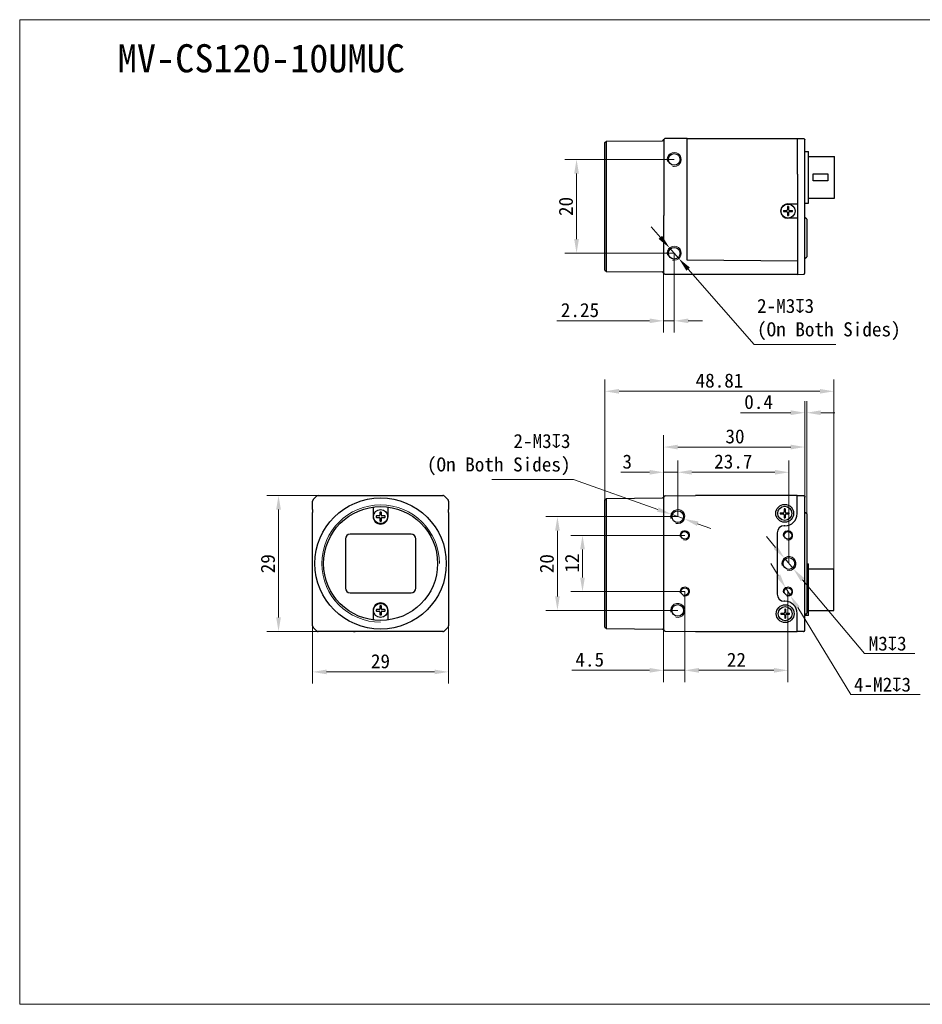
# Model space of a CAD drawing. Header units: millimetres. Extents: x 792 to 1089, y 318 to 528.
# Tile 1 of 2: x 792 to 985, y 318 to 528. Entities that reach past the tile are written whole.
import ezdxf

# ---------------------------------------------------------------- set-up
doc = ezdxf.new("R2010")
doc.units = ezdxf.units.MM
doc.header["$LTSCALE"] = 16.335
doc.header["$PDMODE"] = 3
doc.header["$PDSIZE"] = 8
doc.layers.get('0').update_dxf_attribs({"linetype": 'CONTINUOUS'})
doc.layers.get('Defpoints').update_dxf_attribs({"linetype": 'CONTINUOUS'})
for name, color, linetype in [('00_COMPONENTS', 7, 'CONTINUOUS'), ('51__DRAFT_DIMS', 7, 'CONTINUOUS'), ('ASM_DXF_DIMENSION', 7, 'CONTINUOUS'), ('ASM_DXF_FORMAT', 7, 'CONTINUOUS'), ('D-01-35-26-0DXF_CONTINUOUS_LINE', 7, 'CONTINUOUS'), ('D-01-36-26-0DXF_CONTINUOUS_LINE', 7, 'CONTINUOUS')]:
    doc.layers.add(name, color=color, linetype=linetype)
doc.layers.add('AM_5', color=3, linetype='CONTINUOUS', lineweight=25)
doc.styles.get("Standard").update_dxf_attribs({"font": 'simfang.ttf'})
doc.dimstyles.new('DIMSTYLE_1', dxfattribs={"dimtxt": 3, "dimasz": 3, "dimexe": 2.5, "dimexo": 0, "dimgap": 0.75, "dimtad": 1, "dimdsep": 46, "dimtxsty": 'STANDARD', "dimblk": '_FILLED', "dimcen": 0.09, "dimclrd": 8, "dimclre": 8, "dimclrt": 7, "dimadec": 0, "dimazin": 0, "dimtp": 0.001, "dimtm": 0.001, "dimtfac": 1, "dimtofl": 0, "dimtmove": 0, "dimatfit": 3, "dimldrblk": '_FILLED', "dimfxl": 1, "dimtolj": 1, "dimlwd": 9, "dimlwe": 9, "dimarcsym": 0})
doc.dimstyles.new('DIMSTYLE_1$0', dxfattribs={"dimtxt": 3, "dimasz": 3, "dimexe": 2.5, "dimexo": 0, "dimgap": 0.75, "dimtad": 1, "dimdsep": 46, "dimtxsty": 'STANDARD', "dimblk": '_FILLED', "dimcen": 0.09, "dimclrd": 8, "dimclre": 8, "dimclrt": 7, "dimadec": 0, "dimazin": 0, "dimtp": 0.001, "dimtm": 0.001, "dimtfac": 1, "dimtofl": 0, "dimtmove": 0, "dimatfit": 3, "dimldrblk": '_FILLED', "dimfxl": 1, "dimtolj": 1, "dimlwd": 9, "dimlwe": 9, "dimarcsym": 0})
doc.dimstyles.new('DIMSTYLE_2', dxfattribs={"dimtxt": 3, "dimasz": 3, "dimexe": 2.5, "dimexo": 0, "dimtad": 1, "dimdec": 3, "dimdsep": 46, "dimtxsty": 'STANDARD', "dimblk": '_FILLED', "dimcen": 0.09, "dimclrd": 8, "dimclre": 8, "dimclrt": 7, "dimadec": 0, "dimazin": 0, "dimtp": 0.001, "dimtm": 0.001, "dimtfac": 1, "dimtdec": 3, "dimtmove": 0, "dimatfit": 2, "dimldrblk": '_FILLED', "dimfxl": 1, "dimtolj": 1, "dimlwd": 9, "dimlwe": 9, "dimarcsym": 0})

# ---------------------------------------------------------------- blocks, each defined once
blk = doc.blocks.new('_FILLED')
at = {"color": 0, "linetype": 'ByBlock'}
blk.add_solid([(0, 0), (-1, 0.167), (-1, -0.167)], dxfattribs=at)
blk = doc.blocks.new('*D146')
at = {"layer": 'D-01-35-26-0DXF_CONTINUOUS_LINE', "color": 8, "linetype": 'Continuous', "lineweight": 9}
for p, q in [((929.47, 425.97), (929.47, 439.15)), ((959.57, 425.99), (959.57, 439.15)), ((932.47, 436.65), (956.57, 436.65))]:
    blk.add_line(p, q, dxfattribs=at)
at = {"layer": 'Defpoints', "color": 0, "linetype": 'Continuous'}
for p in [(959.57, 436.65), (929.47, 425.97), (959.57, 425.99)]:
    blk.add_point(p, dxfattribs=at)
at = {"layer": 'D-01-35-26-0DXF_CONTINUOUS_LINE', "color": 8, "linetype": 'Continuous', "lineweight": 9, "xscale": 3, "yscale": 3, "zscale": 3, "rotation": 180}
blk.add_blockref('_FILLED', (929.47, 436.65), dxfattribs=at)
at = {"layer": 'D-01-35-26-0DXF_CONTINUOUS_LINE', "color": 8, "linetype": 'Continuous', "lineweight": 9, "xscale": 3, "yscale": 3, "zscale": 3}
blk.add_blockref('_FILLED', (959.57, 436.65), dxfattribs=at)
at = {"layer": 'D-01-35-26-0DXF_CONTINUOUS_LINE', "color": 7, "linetype": 'Continuous', "lineweight": 30, "insert": (944.68, 440.43), "char_height": 3, "attachment_point": 2}
blk.add_mtext('\\A1;30', dxfattribs=at)
blk = doc.blocks.new('*D147')
at = {"layer": '51__DRAFT_DIMS', "color": 8, "lineweight": 9}
for p, q in [((931.72, 497.99), (908.4, 497.99)), ((910.9, 494.99), (910.9, 480.99)), ((931.72, 477.99), (908.4, 477.99))]:
    blk.add_line(p, q, dxfattribs=at)
at = {"layer": 'Defpoints', "color": 0}
for p in [(931.72, 497.99), (910.9, 477.99), (931.72, 477.99)]:
    blk.add_point(p, dxfattribs=at)
at = {"layer": '51__DRAFT_DIMS', "color": 8, "linetype": 'ByBlock', "lineweight": 9, "xscale": 3, "yscale": 3, "zscale": 3}
for p, rotation in [((910.9, 497.99), 90), ((910.9, 477.99), 270)]:
    blk.add_blockref('_FILLED', p, dxfattribs=dict(at, rotation=rotation))
at = {"layer": '51__DRAFT_DIMS', "color": 7, "insert": (907.12, 487.96), "char_height": 3, "attachment_point": 2, "rotation": 90}
blk.add_mtext('\\A1;20', dxfattribs=at)
blk = doc.blocks.new('*D149')
at = {"color": 8, "linetype": 'Continuous', "lineweight": 9}
for p, q in [((931.72, 477.99), (931.72, 461.07)), ((929.47, 475.86), (929.47, 461.07)), ((926.47, 463.57), (906.68, 463.57)), ((929.47, 463.57), (931.72, 463.57)), ((934.72, 463.57), (937.72, 463.57))]:
    blk.add_line(p, q, dxfattribs=at)
at = {"layer": 'Defpoints', "color": 0}
for p in [(931.72, 477.99), (929.47, 475.86), (931.72, 463.57)]:
    blk.add_point(p, dxfattribs=at)
at = {"color": 8, "linetype": 'ByBlock', "lineweight": 9, "xscale": 3, "yscale": 3, "zscale": 3}
blk.add_blockref('_FILLED', (929.47, 463.57), dxfattribs=at)
at = {"color": 8, "linetype": 'ByBlock', "lineweight": 9, "xscale": 3, "yscale": 3, "zscale": 3, "rotation": 180}
blk.add_blockref('_FILLED', (931.72, 463.57), dxfattribs=at)
at = {"color": 7, "lineweight": 30, "insert": (915.71, 467.37), "char_height": 3, "attachment_point": 3}
blk.add_mtext('\\A1;2.25', dxfattribs=at)
blk = doc.blocks.new('*D150')
at = {"layer": 'D-01-35-26-0DXF_CONTINUOUS_LINE', "color": 8, "linetype": 'Continuous', "lineweight": 9}
for p, q in [((883.63, 399.41), (883.63, 386.19)), ((854.63, 398.52), (854.63, 386.19)), ((857.63, 388.69), (880.63, 388.69))]:
    blk.add_line(p, q, dxfattribs=at)
at = {"layer": 'Defpoints', "color": 0, "linetype": 'Continuous'}
for p in [(883.63, 399.41), (854.63, 398.52), (883.63, 388.69)]:
    blk.add_point(p, dxfattribs=at)
at = {"layer": 'D-01-35-26-0DXF_CONTINUOUS_LINE', "color": 8, "linetype": 'Continuous', "lineweight": 9, "xscale": 3, "yscale": 3, "zscale": 3, "rotation": 180}
blk.add_blockref('_FILLED', (854.63, 388.69), dxfattribs=at)
at = {"layer": 'D-01-35-26-0DXF_CONTINUOUS_LINE', "color": 8, "linetype": 'Continuous', "lineweight": 9, "xscale": 3, "yscale": 3, "zscale": 3}
blk.add_blockref('_FILLED', (883.63, 388.69), dxfattribs=at)
at = {"layer": 'D-01-35-26-0DXF_CONTINUOUS_LINE', "color": 7, "linetype": 'Continuous', "lineweight": 30, "insert": (869.1, 392.47), "char_height": 3, "attachment_point": 2}
blk.add_mtext('\\A1;29', dxfattribs=at)
blk = doc.blocks.new('*D151')
at = {"layer": 'D-01-35-26-0DXF_CONTINUOUS_LINE', "color": 8, "linetype": 'Continuous', "lineweight": 9}
for p, q in [((855.84, 426.31), (844.87, 426.31)), ((847.37, 400.31), (847.37, 423.31)), ((855.84, 397.31), (844.87, 397.31))]:
    blk.add_line(p, q, dxfattribs=at)
at = {"layer": 'Defpoints', "color": 0, "linetype": 'Continuous'}
for p in [(847.37, 426.31), (855.84, 426.31), (855.84, 397.31)]:
    blk.add_point(p, dxfattribs=at)
at = {"layer": 'D-01-35-26-0DXF_CONTINUOUS_LINE', "color": 8, "linetype": 'Continuous', "lineweight": 9, "xscale": 3, "yscale": 3, "zscale": 3}
for p, rotation in [((847.37, 426.31), 90), ((847.37, 397.31), 270)]:
    blk.add_blockref('_FILLED', p, dxfattribs=dict(at, rotation=rotation))
at = {"layer": 'D-01-35-26-0DXF_CONTINUOUS_LINE', "color": 7, "linetype": 'Continuous', "lineweight": 30, "insert": (843.59, 411.77), "char_height": 3, "attachment_point": 2, "rotation": 90}
blk.add_mtext('\\A1;29', dxfattribs=at)
blk = doc.blocks.new('*D152')
at = {"color": 8, "linetype": 'Continuous', "lineweight": 9}
for p, q in [((929.47, 425.96), (929.47, 433.77)), ((932.47, 421.81), (932.47, 433.77)), ((926.47, 431.27), (920.31, 431.27)), ((929.47, 431.27), (932.47, 431.27)), ((935.47, 431.27), (938.47, 431.27))]:
    blk.add_line(p, q, dxfattribs=at)
at = {"layer": 'Defpoints', "color": 0}
for p in [(932.47, 431.27), (929.47, 425.96), (932.47, 421.81)]:
    blk.add_point(p, dxfattribs=at)
at = {"color": 8, "linetype": 'ByBlock', "lineweight": 9, "xscale": 3, "yscale": 3, "zscale": 3}
blk.add_blockref('_FILLED', (929.47, 431.27), dxfattribs=at)
at = {"color": 8, "linetype": 'ByBlock', "lineweight": 9, "xscale": 3, "yscale": 3, "zscale": 3, "rotation": 180}
blk.add_blockref('_FILLED', (932.47, 431.27), dxfattribs=at)
at = {"color": 7, "lineweight": 30, "insert": (922.72, 435.05), "char_height": 3, "attachment_point": 3}
blk.add_mtext('\\A1;3', dxfattribs=at)
blk = doc.blocks.new('*D153')
at = {"color": 8, "linetype": 'Continuous', "lineweight": 9}
for p, q in [((933.97, 405.81), (933.97, 386.53)), ((929.47, 399.41), (929.47, 386.53)), ((926.47, 389.03), (909.87, 389.03)), ((933.97, 389.03), (929.47, 389.03)), ((936.97, 389.03), (939.97, 389.03))]:
    blk.add_line(p, q, dxfattribs=at)
at = {"layer": 'Defpoints', "color": 0, "linetype": 'Continuous'}
for p in [(933.97, 405.81), (929.47, 399.41), (933.97, 389.03)]:
    blk.add_point(p, dxfattribs=at)
at = {"color": 8, "linetype": 'Continuous', "lineweight": 9, "xscale": 3, "yscale": 3, "zscale": 3}
blk.add_blockref('_FILLED', (929.47, 389.03), dxfattribs=at)
at = {"color": 8, "linetype": 'Continuous', "lineweight": 9, "xscale": 3, "yscale": 3, "zscale": 3, "rotation": 180}
blk.add_blockref('_FILLED', (933.97, 389.03), dxfattribs=at)
at = {"color": 7, "linetype": 'Continuous', "lineweight": 30, "insert": (916.77, 392.83), "char_height": 3, "attachment_point": 3}
blk.add_mtext('\\A1;4.5', dxfattribs=at)
blk = doc.blocks.new('*D154')
at = {"layer": '51__DRAFT_DIMS', "color": 8, "lineweight": 9}
for p, q in [((932.47, 421.81), (904.33, 421.81)), ((906.83, 418.81), (906.83, 404.81)), ((932.47, 401.81), (904.33, 401.81))]:
    blk.add_line(p, q, dxfattribs=at)
at = {"layer": 'Defpoints', "color": 0}
for p in [(932.47, 421.81), (906.83, 401.81), (932.47, 401.81)]:
    blk.add_point(p, dxfattribs=at)
at = {"layer": '51__DRAFT_DIMS', "color": 8, "lineweight": 9, "xscale": 3, "yscale": 3, "zscale": 3}
for p, rotation in [((906.83, 421.81), 90), ((906.83, 401.81), 270)]:
    blk.add_blockref('_FILLED', p, dxfattribs=dict(at, rotation=rotation))
at = {"layer": '51__DRAFT_DIMS', "color": 7, "insert": (903.05, 411.78), "char_height": 3, "attachment_point": 2, "rotation": 90}
blk.add_mtext('\\A1;20', dxfattribs=at)
blk = doc.blocks.new('*D155')
at = {"layer": '51__DRAFT_DIMS', "color": 8, "lineweight": 9}
for p, q in [((933.97, 417.81), (909.67, 417.81)), ((912.17, 408.81), (912.17, 414.81)), ((933.97, 405.81), (909.67, 405.81))]:
    blk.add_line(p, q, dxfattribs=at)
at = {"layer": 'Defpoints', "color": 0}
for p in [(912.17, 417.81), (933.97, 417.81), (933.97, 405.81)]:
    blk.add_point(p, dxfattribs=at)
at = {"layer": '51__DRAFT_DIMS', "color": 8, "lineweight": 9, "xscale": 3, "yscale": 3, "zscale": 3}
for p, rotation in [((912.17, 417.81), 90), ((912.17, 405.81), 270)]:
    blk.add_blockref('_FILLED', p, dxfattribs=dict(at, rotation=rotation))
at = {"layer": '51__DRAFT_DIMS', "color": 7, "insert": (908.42, 411.89), "char_height": 3, "attachment_point": 2, "rotation": 90}
blk.add_mtext('\\A1;12', dxfattribs=at)
blk = doc.blocks.new('*D157')
at = {"layer": 'ASM_DXF_DIMENSION', "color": 8, "linetype": 'Continuous', "lineweight": 9}
for p, q in [((953.28, 415.26), (951.36, 417.56)), ((955.21, 412.96), (957.14, 410.66)), ((959.07, 408.36), (972.28, 392.59)), ((983.01, 392.59), (972.28, 392.59))]:
    blk.add_line(p, q, dxfattribs=at)
at = {"layer": 'Defpoints', "color": 0}
for p in [(955.21, 412.96), (957.14, 410.66)]:
    blk.add_point(p, dxfattribs=at)
at = {"layer": 'ASM_DXF_DIMENSION', "color": 8, "linetype": 'ByBlock', "lineweight": 9, "xscale": 3, "yscale": 3, "zscale": 3}
for p, rotation in [((955.21, 412.96), 309.9666336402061), ((957.14, 410.66), 129.9666336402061)]:
    blk.add_blockref('_FILLED', p, dxfattribs=dict(at, rotation=rotation))
at = {"layer": 'ASM_DXF_DIMENSION', "color": 7, "lineweight": 15, "insert": (973.17, 396.25), "char_height": 3, "attachment_point": 1}
blk.add_mtext('\\A1;M{\\A1;3\\Fgdt|c134;x\\fFangSong|b0|i0|c134|p49;3}', dxfattribs=at)
blk = doc.blocks.new('*D158')
at = {"layer": 'ASM_DXF_DIMENSION', "color": 8, "linetype": 'Continuous', "lineweight": 9}
for p, q in [((953.89, 409.22), (952.33, 411.78)), ((955.45, 406.66), (956.5, 404.96)), ((958.06, 402.4), (969.39, 383.84)), ((984.14, 383.84), (969.39, 383.84))]:
    blk.add_line(p, q, dxfattribs=at)
at = {"layer": 'Defpoints', "color": 0}
for p in [(955.45, 406.66), (956.5, 404.96)]:
    blk.add_point(p, dxfattribs=at)
at = {"layer": 'ASM_DXF_DIMENSION', "color": 8, "linetype": 'ByBlock', "lineweight": 9, "xscale": 3, "yscale": 3, "zscale": 3}
for p, rotation in [((955.45, 406.66), 301.4143213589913), ((956.5, 404.96), 121.4143213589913)]:
    blk.add_blockref('_FILLED', p, dxfattribs=dict(at, rotation=rotation))
at = {"layer": 'ASM_DXF_DIMENSION', "color": 7, "lineweight": 15, "insert": (970.03, 387.5), "char_height": 3, "attachment_point": 1}
blk.add_mtext('\\A1;4-M{\\A1;2\\Fgdt|c134;x\\fFangSong|b0|i0|c134|p49;3}', dxfattribs=at)
blk = doc.blocks.new('*D159')
at = {"layer": 'AM_5', "color": 8, "linetype": 'ByBlock', "lineweight": 9}
for p, q in [((932.47, 421.81), (932.47, 433.77)), ((956.17, 411.81), (956.17, 433.77)), ((935.47, 431.27), (953.17, 431.27))]:
    blk.add_line(p, q, dxfattribs=at)
at = {"layer": 'Defpoints', "color": 0}
for p in [(956.17, 431.27), (932.47, 421.81), (956.17, 411.81)]:
    blk.add_point(p, dxfattribs=at)
at = {"layer": 'AM_5', "color": 8, "lineweight": 9, "xscale": 3, "yscale": 3, "zscale": 3, "rotation": 180}
blk.add_blockref('_FILLED', (932.47, 431.27), dxfattribs=at)
at = {"layer": 'AM_5', "color": 8, "lineweight": 9, "xscale": 3, "yscale": 3, "zscale": 3}
blk.add_blockref('_FILLED', (956.17, 431.27), dxfattribs=at)
at = {"layer": 'AM_5', "color": 7, "insert": (944.32, 433.55), "char_height": 3, "attachment_point": 5}
blk.add_mtext('\\A1;23.7', dxfattribs=at)
blk = doc.blocks.new('*D160')
at = {"layer": 'AM_5', "color": 8, "linetype": 'ByBlock', "lineweight": 9}
for p, q in [((933.97, 405.81), (933.97, 386.53)), ((955.97, 405.81), (955.97, 386.53)), ((936.97, 389.03), (952.97, 389.03))]:
    blk.add_line(p, q, dxfattribs=at)
at = {"layer": 'Defpoints', "color": 0}
for p in [(933.97, 405.81), (955.97, 405.81), (955.97, 389.03)]:
    blk.add_point(p, dxfattribs=at)
at = {"layer": 'AM_5', "color": 8, "lineweight": 9, "xscale": 3, "yscale": 3, "zscale": 3, "rotation": 180}
blk.add_blockref('_FILLED', (933.97, 389.03), dxfattribs=at)
at = {"layer": 'AM_5', "color": 8, "lineweight": 9, "xscale": 3, "yscale": 3, "zscale": 3}
blk.add_blockref('_FILLED', (955.97, 389.03), dxfattribs=at)
at = {"layer": 'AM_5', "color": 7, "insert": (944.97, 391.28), "char_height": 3, "attachment_point": 5}
blk.add_mtext('\\A1;22', dxfattribs=at)
blk = doc.blocks.new('*D164')
at = {"color": 8, "lineweight": 9}
for p, q in [((959.57, 425.99), (959.57, 446.47)), ((959.97, 422.38), (959.97, 446.47)), ((956.57, 443.97), (945.85, 443.97)), ((962.97, 443.97), (965.97, 443.97))]:
    blk.add_line(p, q, dxfattribs=at)
at = {"layer": 'Defpoints', "color": 0}
for p in [(959.97, 443.97), (959.57, 425.99), (959.97, 422.38)]:
    blk.add_point(p, dxfattribs=at)
at = {"color": 8, "linetype": 'ByBlock', "lineweight": 9, "xscale": 3, "yscale": 3, "zscale": 3}
blk.add_blockref('_FILLED', (959.57, 443.97), dxfattribs=at)
at = {"color": 8, "linetype": 'ByBlock', "lineweight": 9, "xscale": 3, "yscale": 3, "zscale": 3, "rotation": 180}
blk.add_blockref('_FILLED', (959.97, 443.97), dxfattribs=at)
at = {"color": 7, "insert": (949.71, 446.25), "char_height": 3, "attachment_point": 5}
blk.add_mtext('\\A1;0.4', dxfattribs=at)
blk = doc.blocks.new('*D170')
at = {"color": 8, "lineweight": 9}
for p, q in [((916.96, 421.27), (916.96, 451.04)), ((965.77, 407.41), (965.77, 451.04)), ((919.96, 448.54), (962.77, 448.54))]:
    blk.add_line(p, q, dxfattribs=at)
at = {"layer": 'Defpoints', "color": 0}
for p in [(965.77, 448.54), (916.96, 421.27), (965.77, 407.41)]:
    blk.add_point(p, dxfattribs=at)
at = {"color": 8, "linetype": 'ByBlock', "lineweight": 9, "xscale": 3, "yscale": 3, "zscale": 3, "rotation": 180}
blk.add_blockref('_FILLED', (916.96, 448.54), dxfattribs=at)
at = {"color": 8, "linetype": 'ByBlock', "lineweight": 9, "xscale": 3, "yscale": 3, "zscale": 3}
blk.add_blockref('_FILLED', (965.77, 448.54), dxfattribs=at)
at = {"color": 7, "insert": (941.37, 450.81), "char_height": 3, "attachment_point": 5}
blk.add_mtext('\\A1;48.81', dxfattribs=at)

msp = doc.modelspace()

# ---------------------------------------------------------------- linework, layer by layer
at = {"layer": '00_COMPONENTS', "color": 7}
for p, q in [((929.4826, 502.2138), (929.4828, 502.2144)), ((955.8746, 487.9374), (955.8746, 487.2861)), ((956.0746, 487.9374), (956.0746, 487.2861)), ((955.0234, 487.0861), (955.6746, 487.0861)), ((955.0234, 486.8861), (955.6746, 486.8861)), ((955.8746, 486.6861), (955.8746, 486.0349)), ((956.0746, 486.6861), (956.0746, 486.0349)), ((956.2746, 487.0861), (956.9259, 487.0861)), ((956.2746, 486.8861), (956.9259, 486.8861)), ((957.9746, 476.8161), (957.9739, 476.7254)), ((929.4742, 473.7851), (929.4742, 473.7792)), ((929.4747, 473.795), (929.4746, 473.8008)), ((868.9536, 422.656), (868.9536, 422.0898)), ((869.3136, 422.0898), (869.3136, 422.656)), ((954.3234, 422.6098), (954.9746, 422.6098)), ((954.3234, 422.4098), (954.9746, 422.4098)), ((955.1746, 423.4611), (955.1746, 422.8098)), ((955.1746, 422.2098), (955.1746, 421.5585)), ((955.3746, 423.4611), (955.3746, 422.8098)), ((955.3746, 422.2098), (955.3746, 421.5585)), ((955.5746, 422.6098), (956.2259, 422.6098)), ((955.5746, 422.4098), (956.2259, 422.4098)), ((854.6577, 420.3598), (854.6576, 420.3598)), ((868.8536, 421.9898), (868.2873, 421.9898)), ((868.2873, 421.6298), (868.8536, 421.6298)), ((868.9536, 421.5298), (868.9536, 420.9636)), ((869.3136, 420.9636), (869.3136, 421.5298)), ((869.9798, 421.9898), (869.4136, 421.9898)), ((869.4136, 421.6298), (869.9798, 421.6298)), ((883.6094, 403.2598), (883.6096, 403.2598)), ((868.8536, 401.9898), (868.2873, 401.9898)), ((868.2873, 401.6298), (868.8536, 401.6298)), ((868.9536, 402.656), (868.9536, 402.0898)), ((868.9536, 401.5298), (868.9536, 400.9636)), ((869.3136, 402.0898), (869.3136, 402.656)), ((869.3136, 400.9636), (869.3136, 401.5298)), ((869.9798, 401.9898), (869.4136, 401.9898)), ((869.4136, 401.6298), (869.9798, 401.6298)), ((954.4234, 401.2098), (955.0746, 401.2098)), ((955.2746, 402.0611), (955.2746, 401.4098)), ((955.4746, 402.0611), (955.4746, 401.4098)), ((955.6746, 401.2098), (956.3259, 401.2098)), ((954.4234, 401.0098), (955.0746, 401.0098)), ((955.2746, 400.8098), (955.2746, 400.1585)), ((955.4746, 400.8098), (955.4746, 400.1585)), ((955.6746, 401.0098), (956.3259, 401.0098))]:
    msp.add_line(p, q, dxfattribs=at)
at = {"layer": '00_COMPONENTS', "color": 4}
msp.add_line((869.4136, 421.6298), (869.4136, 421.6007), dxfattribs=at)
at = {"layer": '00_COMPONENTS', "color": 7}
for centre, radius, start, end in [((929.7841, 502.1433), 0.3096, 168.591806, 169.235163), ((955.6746, 487.2861), 0.2, 270, 0), ((955.9747, 483.9842), 3.9545, 88.551064, 91.448936), ((956.2746, 487.2861), 0.2, 180, 270), ((958.9771, 486.9861), 3.955, 178.551151, 181.448849), ((955.6746, 486.6861), 0.2, 0, 90), ((955.9746, 489.9881), 3.9545, 268.551064, 271.448936), ((956.2746, 486.6861), 0.2, 90, 180), ((952.9722, 486.9861), 3.955, 358.551151, 1.448849), ((869.0536, 422.656), 0.1, 95.400537, 180), ((869.1336, 421.8098), 0.95, 84.599463, 95.400537), ((869.2136, 422.656), 0.1, 0, 84.599463), ((958.2771, 422.5098), 3.955, 178.551151, 181.448849), ((954.9746, 422.8098), 0.2, 270, 0), ((954.9746, 422.2098), 0.2, 0, 90), ((955.2747, 419.5078), 3.9545, 88.551064, 91.448936), ((955.5746, 422.8098), 0.2, 180, 270), ((955.5746, 422.2098), 0.2, 90, 180), ((952.2722, 422.5098), 3.955, 358.551151, 1.448849), ((869.1336, 421.8098), 0.95, 174.599463, 185.400537), ((868.2873, 421.8898), 0.1, 90, 174.599463), ((868.2873, 421.7298), 0.1, 185.400537, 270), ((868.8536, 422.0898), 0.1, 270, 0), ((868.8536, 421.5298), 0.1, 0, 90), ((869.0536, 420.9636), 0.1, 180, 264.599463), ((869.1336, 421.8098), 0.95, 264.599463, 275.400537), ((869.2136, 420.9636), 0.1, 275.400537, 0), ((869.4136, 422.0898), 0.1, 180, 270), ((869.4136, 421.5298), 0.1, 90, 180), ((869.9798, 421.8898), 0.1, 5.400537, 90), ((869.9798, 421.7298), 0.1, 270, 354.599463), ((869.1336, 421.8098), 0.95, 354.599463, 5.400537), ((955.2746, 425.5118), 3.9545, 268.551064, 271.448936), ((869.1336, 401.8098), 0.95, 174.599463, 185.400537), ((868.2873, 401.8898), 0.1, 90, 174.599463), ((868.2873, 401.7298), 0.1, 185.400537, 270), ((868.8536, 402.0898), 0.1, 270, 0), ((868.8536, 401.5298), 0.1, 0, 90), ((869.0536, 402.656), 0.1, 95.400537, 180), ((869.1336, 401.8098), 0.95, 84.599463, 95.400537), ((869.2136, 402.656), 0.1, 0, 84.599463), ((869.4136, 402.0898), 0.1, 180, 270), ((869.4136, 401.5298), 0.1, 90, 180), ((869.9798, 401.8898), 0.1, 5.400537, 90), ((869.9798, 401.7298), 0.1, 270, 354.599463), ((869.1336, 401.8098), 0.95, 354.599463, 5.400537), ((958.3771, 401.1098), 3.955, 178.551151, 181.448849), ((955.0746, 401.4098), 0.2, 270, 0), ((955.3747, 398.1078), 3.9545, 88.551064, 91.448936), ((955.6746, 401.4098), 0.2, 180, 270), ((952.3722, 401.1098), 3.955, 358.551151, 1.448849), ((869.0536, 400.9636), 0.1, 180, 264.599463), ((869.1336, 401.8098), 0.95, 264.599463, 275.400537), ((869.2136, 400.9636), 0.1, 275.400537, 0), ((955.0746, 400.8098), 0.2, 0, 90), ((955.3746, 404.1118), 3.9545, 268.551064, 271.448936), ((955.6746, 400.8098), 0.2, 90, 180), ((882.4261, 397.8125), 0.5027, 270.04029, 284.966887), ((882.4255, 397.811), 0.5015, 304.963589, 314.975313), ((883.1324, 398.5178), 0.5015, 315.024712, 325.043164), ((883.1331, 398.5174), 0.5007, 325.034134, 329.973803), ((883.1309, 398.5172), 0.5027, 345.033075, 359.959707)]:
    msp.add_arc(centre, radius, start, end, dxfattribs=at)
at = {"layer": '00_COMPONENTS', "color": 4}
msp.add_arc((929.1892, 473.7861), 0.2854, 0.005766, 2.945615, dxfattribs=at)
at = {"layer": '00_COMPONENTS', "color": 7}
msp.add_ellipse((863.3336, 397.3133), major_axis=(-0.4, 0), ratio=0.00872687, start_param=-4.71238898, end_param=-3.14159265, dxfattribs=at)
at = {"layer": '00_COMPONENTS', "color": 4}
msp.add_open_spline([(929.4754, 473.7967), (929.4751, 473.7974), (929.4748, 473.7987), (929.4746, 473.8001), (929.4746, 473.8008)], degree=3, knots=[0, 0, 0, 0, 0.49871374, 1, 1, 1, 1], dxfattribs=at)
at = {"layer": 'ASM_DXF_DIMENSION', "color": 8, "linetype": 'Continuous', "lineweight": 9}
for p, q in [((928.7625, 481.3737), (926.7877, 483.632)), ((930.7372, 479.1153), (932.712, 476.857)), ((934.6868, 474.5986), (948.7483, 458.518)), ((966.1562, 458.518), (948.7483, 458.518)), ((892.8328, 429.698), (910.2407, 429.698)), ((928.2336, 423.3144), (910.2407, 429.698)), ((933.8883, 421.3083), (931.061, 422.3113)), ((936.7156, 420.3052), (939.543, 419.3021))]:
    msp.add_line(p, q, dxfattribs=at)
at = {"layer": 'ASM_DXF_FORMAT', "color": 7, "linetype": 'Continuous', "lineweight": 15}
for p, q in [((792.1945, 317.797), (792.1945, 527.797)), ((792.1945, 527.797), (1089.1945, 527.797)), ((792.1945, 317.797), (1089.1945, 317.797))]:
    msp.add_line(p, q, dxfattribs=at)
at = {"layer": 'D-01-35-26-0DXF_CONTINUOUS_LINE', "color": 7, "linetype": 'Continuous', "lineweight": 30}
for p, q in [((917.2646, 501.8796), (929.1935, 501.9837)), ((934.4746, 502.4861), (929.7688, 502.4451)), ((934.4746, 477.1129), (934.4746, 502.4861)), ((934.4746, 502.4861), (957.9746, 502.4861)), ((957.9746, 502.4861), (959.2836, 502.4747)), ((957.9746, 494.8444), (957.9746, 502.4861)), ((959.5753, 473.8039), (959.5746, 502.1493)), ((916.9646, 501.577), (917.2646, 501.8796)), ((916.9646, 474.3953), (916.9646, 501.577)), ((917.2646, 474.0927), (917.2646, 501.8796)), ((959.5746, 499.6861), (960.3746, 499.686)), ((960.3746, 488.6862), (960.3746, 499.686)), ((960.3746, 498.6111), (965.8746, 498.6111)), ((965.8746, 489.7611), (965.8746, 498.6111)), ((957.9746, 494.8444), (957.9746, 490.1278)), ((961.3746, 494.9361), (964.4746, 494.9361)), ((961.3746, 493.4361), (961.3746, 494.9361)), ((964.4746, 494.9361), (964.4746, 493.4361)), ((964.4746, 493.4361), (961.3746, 493.4361)), ((957.9746, 490.1278), (957.9746, 476.8161)), ((960.3746, 489.7611), (965.8746, 489.7611)), ((955.9746, 488.5361), (957.9746, 488.5361)), ((959.5746, 488.6861), (960.3746, 488.6862)), ((929.4746, 473.7861), (929.4746, 486.0015)), ((957.9746, 485.4361), (955.9746, 485.4361)), ((959.9746, 485.2861), (959.9746, 477.1861)), ((934.4746, 476.4861), (934.4746, 477.1129)), ((957.9746, 476.8161), (957.9746, 473.4861)), ((957.9746, 476.2811), (934.4746, 476.4861)), ((916.9646, 474.3953), (917.2646, 474.0927)), ((917.2646, 474.0927), (929.1852, 473.9887)), ((957.9746, 473.4861), (929.7746, 473.4861)), ((957.9746, 473.4861), (959.283, 473.4976)), ((959.2617, 473.5096), (959.2756, 473.5097)), ((959.2761, 473.5097), (959.2749, 473.5097)), ((959.2756, 473.5097), (959.2843, 473.5098)), ((855.8407, 426.3098), (882.4265, 426.3098)), ((929.772, 426.2688), (936.2521, 426.3253)), ((957.9246, 426.3098), (936.2521, 426.3253)), ((957.9246, 426.3098), (957.9746, 426.3098)), ((957.9246, 422.4598), (957.9246, 426.3098)), ((957.9746, 426.3098), (959.2797, 426.2927)), ((854.6336, 423.3098), (854.6336, 425.1027)), ((855.4871, 426.1634), (854.78, 425.4562)), ((854.8152, 425.4907), (854.8149, 425.4912)), ((883.4871, 425.4562), (882.78, 426.1634)), ((883.6336, 425.1027), (883.6336, 423.3098)), ((916.9646, 425.4006), (917.2646, 425.7032)), ((916.9646, 398.219), (916.9646, 425.4006)), ((917.2646, 425.7032), (929.1935, 425.8073)), ((917.2646, 397.9164), (917.2646, 425.7032)), ((929.4746, 397.6611), (929.4746, 425.9688)), ((929.4828, 426.0381), (929.4792, 426.0208)), ((929.4818, 426.0339), (929.4812, 426.0312)), ((929.4823, 426.036), (929.4815, 426.0326)), ((929.4821, 426.0352), (929.4827, 426.0379)), ((929.4825, 426.037), (929.4827, 426.0379)), ((959.2786, 426.2927), (959.2735, 426.2928)), ((959.2786, 426.2927), (959.2791, 426.2927)), ((959.281, 426.2927), (959.2844, 426.2926)), ((959.3468, 426.2839), (959.3649, 426.2789)), ((959.3649, 426.2789), (959.3808, 426.2734)), ((959.5494, 426.1133), (959.5529, 426.1049)), ((959.5642, 426.0714), (959.5665, 426.0623)), ((959.573, 426.0246), (959.5737, 426.0163)), ((959.5733, 426.0208), (959.5736, 426.0183)), ((959.5741, 426.0111), (959.5743, 426.0078)), ((959.5742, 425.9986), (959.5741, 425.9914)), ((959.5742, 426.0085), (959.5742, 426.0081)), ((959.5742, 426.0081), (959.5742, 426.008)), ((959.5746, 400.8596), (959.5746, 425.9939)), ((854.6336, 423.3098), (854.6336, 422.6831)), ((854.6336, 398.5169), (854.6336, 422.6831)), ((867.5336, 423.854), (867.5336, 421.8098)), ((870.7336, 421.8098), (870.7336, 423.854)), ((883.6336, 422.6831), (883.6336, 423.3098)), ((883.6336, 422.6831), (883.6336, 398.5169)), ((959.9746, 422.3848), (959.9746, 401.2348)), ((875.6336, 418.0598), (862.6336, 418.0598)), ((953.6746, 418.3598), (953.6746, 405.2598)), ((955.3246, 419.8598), (955.1746, 419.8598)), ((861.6336, 417.0598), (861.6336, 406.5598)), ((876.6336, 406.5598), (876.6336, 417.0598)), ((959.9746, 411.7098), (960.3746, 411.7098)), ((960.3746, 400.7098), (960.3746, 411.7098)), ((965.7746, 410.6348), (960.3746, 410.6348)), ((965.7746, 401.7848), (965.7746, 410.6348)), ((862.6336, 405.5598), (875.6336, 405.5598)), ((955.3246, 403.7598), (955.1746, 403.7598)), ((867.5336, 401.8098), (867.5336, 399.7656)), ((870.7336, 399.7656), (870.7336, 401.8098)), ((957.9246, 397.3098), (957.9246, 401.1598)), ((960.3746, 401.7848), (965.7746, 401.7848)), ((959.5746, 400.8596), (959.5746, 400.7098)), ((960.3746, 400.7098), (959.5746, 400.7098)), ((959.5746, 397.6275), (959.5746, 400.7098)), ((855.4871, 397.4562), (854.78, 398.1634)), ((863.5902, 397.3098), (855.8407, 397.3098)), ((882.4265, 397.3098), (863.6452, 397.3098)), ((883.4871, 398.1634), (882.78, 397.4562)), ((916.9646, 398.219), (917.2646, 397.9164)), ((917.2646, 397.9164), (929.1935, 397.8123)), ((929.4792, 397.5989), (929.4827, 397.5818)), ((929.4827, 397.5817), (929.4792, 397.5988)), ((929.4818, 397.5857), (929.4812, 397.5884)), ((929.4821, 397.5844), (929.4826, 397.5822)), ((929.4825, 397.5826), (929.4827, 397.5816)), ((929.772, 397.3508), (936.2521, 397.2943)), ((936.2521, 397.2943), (957.9246, 397.3098)), ((957.9746, 397.3098), (957.9246, 397.3098)), ((959.281, 397.3269), (957.9746, 397.3098)), ((959.2786, 397.3269), (959.2735, 397.3268)), ((959.2786, 397.3269), (959.2791, 397.3269)), ((959.281, 397.3269), (959.2844, 397.327)), ((959.3468, 397.3357), (959.3649, 397.3407)), ((959.3649, 397.3407), (959.3808, 397.3462)), ((959.5494, 397.5063), (959.5529, 397.5147)), ((959.5642, 397.5482), (959.5665, 397.5573)), ((959.573, 397.595), (959.5737, 397.6033)), ((959.5733, 397.5988), (959.5736, 397.6013)), ((959.5742, 397.621), (959.5741, 397.6282)), ((959.5741, 397.6085), (959.5743, 397.6118)), ((959.5742, 397.6115), (959.5742, 397.6116)), ((959.5742, 397.6111), (959.5742, 397.6115))]:
    msp.add_line(p, q, dxfattribs=at)
msp.add_lwpolyline([(929.475, 502.1451, 0.01175048), (929.4746, 502.1307), (929.4746, 489.9708)], format="xyb", dxfattribs=at)
for points in [[(959.2843, 473.5098), (959.2872, 473.5098), (959.2913, 473.51), (959.2956, 473.5101), (959.2998, 473.5104), (959.3042, 473.5107), (959.3086, 473.5111), (959.3131, 473.5116), (959.3176, 473.5121), (959.3222, 473.5127), (959.3269, 473.5134), (959.3316, 473.5142), (959.3363, 473.5151), (959.3411, 473.516), (959.3459, 473.5171), (959.3507, 473.5182), (959.3556, 473.5194), (959.3604, 473.5208)], [(959.3604, 473.5208), (959.3653, 473.5222), (959.3702, 473.5237), (959.375, 473.5253), (959.3799, 473.527)], [(959.3799, 473.527), (959.3848, 473.5288), (959.3897, 473.5307), (959.3946, 473.5327), (959.3996, 473.5348), (959.4045, 473.537), (959.4095, 473.5394), (959.4144, 473.5419), (959.4194, 473.5444), (959.4244, 473.5472), (959.4294, 473.55), (959.4345, 473.553), (959.4395, 473.5562), (959.4445, 473.5594), (959.4495, 473.5629), (959.4545, 473.5664), (959.4594, 473.5701), (959.4644, 473.574), (959.4693, 473.5779), (959.4741, 473.582), (959.4789, 473.5863), (959.4836, 473.5907), (959.4882, 473.5952), (959.4928, 473.5998), (959.4973, 473.6046), (959.5017, 473.6095), (959.5061, 473.6145), (959.5103, 473.6197), (959.5145, 473.625), (959.5186, 473.6304), (959.5225, 473.636), (959.5264, 473.6416), (959.5301, 473.6474), (959.5338, 473.6534), (959.5373, 473.6594), (959.5407, 473.6656), (959.5439, 473.6719), (959.5471, 473.6783), (959.5501, 473.6848), (959.5529, 473.6914), (959.5556, 473.6982), (959.5581, 473.705), (959.5605, 473.7119), (959.5627, 473.719), (959.5648, 473.7261), (959.5667, 473.7333), (959.5684, 473.7407), (959.5699, 473.7481), (959.5713, 473.7555), (959.5724, 473.763), (959.5734, 473.7706), (959.5741, 473.7778), (959.5747, 473.7848), (959.575, 473.7915), (959.5752, 473.7975), (959.5753, 473.8024), (959.5753, 473.8039)], [(929.4792, 426.0206), (929.48, 426.0251), (929.4808, 426.0293), (929.4815, 426.0326)], [(929.4805, 426.0278), (929.4797, 426.0237), (929.4792, 426.0207)], [(959.2786, 426.2927), (959.2971, 426.2919), (959.3231, 426.2888), (959.3468, 426.2839)], [(959.3808, 426.2734), (959.395, 426.2675), (959.4075, 426.2617), (959.4185, 426.256), (959.429, 426.25), (959.4394, 426.2435), (959.4493, 426.2367), (959.4586, 426.2298), (959.4672, 426.2228), (959.4753, 426.2157), (959.4831, 426.2085)], [(959.3891, 426.2701), (959.3934, 426.2683), (959.4014, 426.2647), (959.4129, 426.259), (959.429, 426.25), (959.4479, 426.2377), (959.4653, 426.2244), (959.4799, 426.2116), (959.4931, 426.1984), (959.5051, 426.1848), (959.5158, 426.1712), (959.5253, 426.1576), (959.5341, 426.1433), (959.5423, 426.1282), (959.5497, 426.1124), (959.5562, 426.0962)], [(959.485, 426.207), (959.5013, 426.1896), (959.5153, 426.1723), (959.527, 426.1554), (959.5366, 426.1393), (959.5445, 426.1243), (959.5512, 426.1094), (959.557, 426.0947), (959.5617, 426.0803)], [(959.4975, 426.1936), (959.5042, 426.1859), (959.5105, 426.1782), (959.5164, 426.1703), (959.5221, 426.1624), (959.5274, 426.1544)], [(959.5324, 426.1463), (959.5371, 426.1381), (959.5415, 426.1299), (959.5456, 426.1216)], [(959.5561, 426.0966), (959.5591, 426.0881), (959.5617, 426.0798), (959.5642, 426.0714)], [(959.5617, 426.0803), (959.5656, 426.0662), (959.569, 426.0513)], [(959.5669, 426.0605), (959.5695, 426.0479), (959.5716, 426.0357)], [(959.5687, 426.052), (959.5707, 426.0411), (959.5712, 426.0378)], [(959.569, 426.0513), (959.5715, 426.0367), (959.573, 426.0237)], [(959.573, 426.0237), (959.5741, 426.011), (959.5746, 425.9986), (959.5747, 425.9921)], [(959.5736, 426.0183), (959.5743, 426.0064), (959.5746, 425.9982)], [(929.4792, 397.599), (929.48, 397.5945), (929.4808, 397.5903), (929.4815, 397.587), (929.4823, 397.5836)], [(929.4805, 397.5918), (929.4797, 397.5959), (929.4792, 397.5989)], [(959.2786, 397.3269), (959.2971, 397.3277), (959.3231, 397.3308), (959.3468, 397.3357)], [(959.3808, 397.3462), (959.395, 397.3521), (959.4075, 397.3579), (959.4185, 397.3636), (959.429, 397.3696), (959.4394, 397.3761), (959.4493, 397.3829), (959.4586, 397.3898), (959.4672, 397.3968), (959.4753, 397.4039), (959.4831, 397.4111)], [(959.3891, 397.3495), (959.3934, 397.3513), (959.4014, 397.3549), (959.4129, 397.3606), (959.429, 397.3696), (959.4479, 397.3819), (959.4653, 397.3952), (959.4799, 397.408), (959.4931, 397.4212), (959.5051, 397.4348), (959.5158, 397.4483), (959.5253, 397.462), (959.5341, 397.4763), (959.5423, 397.4914), (959.5497, 397.5071), (959.5562, 397.5234)], [(959.485, 397.4126), (959.5013, 397.43), (959.5153, 397.4473), (959.527, 397.4642), (959.5366, 397.4802), (959.5445, 397.4953), (959.5512, 397.5102), (959.557, 397.5249), (959.5617, 397.5392)], [(959.4975, 397.426), (959.5042, 397.4336), (959.5105, 397.4414), (959.5164, 397.4493), (959.5221, 397.4572), (959.5274, 397.4652)], [(959.5324, 397.4733), (959.5371, 397.4815), (959.5415, 397.4897), (959.5456, 397.498)], [(959.5561, 397.523), (959.5591, 397.5315), (959.5617, 397.5398), (959.5642, 397.5482)], [(959.5617, 397.5392), (959.5656, 397.5534), (959.569, 397.5683)], [(959.5669, 397.5591), (959.5695, 397.5717), (959.5716, 397.5839)], [(959.5687, 397.5676), (959.5707, 397.5785), (959.5712, 397.5818)], [(959.569, 397.5683), (959.5715, 397.5829), (959.573, 397.5959)], [(959.573, 397.5959), (959.5741, 397.6086), (959.5746, 397.621), (959.5747, 397.6275)], [(959.5736, 397.6013), (959.5743, 397.6131), (959.5746, 397.6214)]]:
    msp.add_lwpolyline(points, dxfattribs=at)
for centre, radius in [((931.7246, 497.9861), 1.25), ((955.9746, 486.9861), 1.5), ((931.7246, 477.9861), 1.25), ((869.1336, 411.8098), 14), ((955.2746, 422.5098), 1.9), ((869.1336, 411.8098), 12.15), ((869.1336, 421.8098), 1.5), ((932.4746, 421.8098), 1.25), ((955.2746, 422.5098), 1.5), ((933.9746, 417.8098), 0.8), ((955.9746, 417.8098), 0.8), ((956.1746, 411.8098), 1.25), ((933.9746, 405.8098), 0.8), ((955.9746, 405.8098), 0.8), ((869.1336, 401.8098), 1.5), ((932.4746, 401.8098), 1.25), ((955.3746, 401.1098), 1.9), ((955.3746, 401.1098), 1.5)]:
    msp.add_circle(centre, radius, dxfattribs=at)
for centre, radius, start, end in [((929.1909, 502.2837), 0.3, 270.5, 346.647717), ((955.9746, 486.9861), 1.55, 90.00003, 270), ((959.7746, 485.6861), 0.2, 180, 270), ((959.7746, 485.2861), 0.2, 0, 90), ((959.7746, 476.7861), 0.2, 90, 180), ((959.7746, 477.1861), 0.2, 270, 0), ((929.1826, 473.6887), 0.3, 14.811149, 89.5), ((855.8407, 425.8098), 0.5, 90, 135), ((855.8415, 425.8062), 0.5036, 97.497384, 111.568173), ((882.4265, 425.8098), 0.5, 45, 90), ((882.4257, 425.8064), 0.5034, 68.429142, 82.013133), ((855.1334, 425.1027), 0.4998, 135, 180.005409), ((855.1366, 425.1007), 0.5036, 142.32585, 156.48911), ((855.1326, 425.1038), 0.4985, 135.007864, 140.022361), ((883.1336, 425.1027), 0.4999, 359.994628, 45.003217), ((883.1308, 425.1009), 0.5033, 23.50677, 36.921415), ((929.1909, 426.1073), 0.3, 270.5, 346.647783), ((929.7746, 425.9688), 0.3, 90.5, 180), ((929.7743, 425.9688), 0.2997, 170.015265, 180.005781), ((929.7753, 425.9688), 0.3007, 178.029562, 180.002594), ((929.775, 425.9687), 0.3004, 170.03587, 178.017824), ((955.3246, 422.4598), 2.6, 270, 0), ((959.7746, 422.7848), 0.2, 180, 270), ((959.7746, 422.3848), 0.2, 0, 90), ((869.1336, 421.8098), 1.6, 180, 0), ((862.6336, 417.0598), 1, 90, 180), ((875.6336, 417.0598), 1, 0, 90), ((955.1746, 418.3598), 1.5, 90, 180), ((862.6336, 406.5598), 1, 180, 270), ((875.6336, 406.5598), 1, 270, 0), ((869.1336, 401.8098), 1.6, 0, 180), ((955.1746, 405.2598), 1.5, 180, 270), ((955.3246, 401.1598), 2.6, 0, 90), ((959.7746, 401.2348), 0.2, 270, 0), ((959.7746, 400.8348), 0.2, 90, 180), ((855.1362, 398.5172), 0.5027, 180.04029, 194.966908), ((855.1336, 398.5169), 0.5, 180, 225), ((855.1326, 398.5165), 0.499, 204.710779, 208.971974), ((855.1337, 398.5172), 0.5003, 208.982473, 214.973502), ((855.1348, 398.5178), 0.5015, 214.963589, 224.975313), ((855.8416, 397.811), 0.5015, 225.024711, 235.043176), ((855.8407, 397.8098), 0.5, 225, 270), ((855.8412, 397.8103), 0.5007, 235.034147, 239.973832), ((855.8401, 397.8086), 0.4987, 239.982848, 244.985188), ((855.841, 397.8125), 0.5027, 255.033113, 269.95971), ((882.4265, 397.8098), 0.5, 270, 315), ((882.4269, 397.8089), 0.499, 294.716341, 298.978215), ((882.4262, 397.81), 0.5003, 298.988703, 304.973501), ((883.1336, 398.5169), 0.5, 315, 0), ((883.1347, 398.5164), 0.4987, 329.982819, 334.985146), ((929.1909, 397.5123), 0.3, 13.352217, 89.5), ((929.7763, 397.6508), 0.3016, 179.996738, 181.994019), ((929.7745, 397.6508), 0.2998, 179.995926, 269.5)]:
    msp.add_arc(centre, radius, start, end, dxfattribs=at)
for points, knots in [([(929.7058, 502.4339), (929.6433, 502.4166), (929.5265, 502.3404), (929.478, 502.2097), (929.475, 502.1451)], [0, 0, 0, 0, 0.50025921, 1, 1, 1, 1]), ([(959.3694, 502.4428), (959.4283, 502.421), (959.535, 502.3392), (959.5746, 502.2107), (959.5746, 502.1481)], [0, 0, 0, 0, 0.5005752, 1, 1, 1, 1]), ([(929.4746, 489.9708), (929.4746, 489.3093), (929.4909, 487.9861), (929.4746, 486.663), (929.4746, 486.0015)], [0, 0, 0, 0, 0.49999986, 1, 1, 1, 1]), ([(929.7081, 473.4969), (929.6438, 473.5142), (929.5234, 473.5928), (929.476, 473.7286), (929.4747, 473.795)], [0, 0, 0, 0, 0.50032783, 1, 1, 1, 1])]:
    msp.add_open_spline(points, degree=3, knots=knots, dxfattribs=at)
for points in [[(929.7865, 502.4452), (929.7593, 502.445), (929.732, 502.4411), (929.7058, 502.4339)], [(959.2628, 502.4627), (959.2989, 502.4624), (959.3355, 502.4554), (959.3694, 502.4428)], [(929.7894, 473.4861), (929.762, 473.4861), (929.7345, 473.4898), (929.7081, 473.4969)]]:
    msp.add_open_spline(points, degree=3, dxfattribs=at)
at = {"layer": 'D-01-36-26-0DXF_CONTINUOUS_LINE', "color": 7, "linetype": 'Continuous', "lineweight": 15}
for centre, radius, start, end in [((931.7246, 497.9862), 1.4999, 270, 195.960245), ((931.7252, 497.9917), 1.5055, 255.59615, 269.978647), ((931.7246, 477.9862), 1.4999, 270, 195.960245), ((931.7252, 477.9917), 1.5055, 255.59615, 269.978647), ((869.1336, 411.8098), 12.52, 0, 270), ((932.4746, 421.8098), 1.5, 255, 195), ((933.9746, 417.8098), 1, 255, 195), ((955.9746, 417.8098), 1, 255, 195), ((956.1746, 411.8098), 1.5, 255, 195), ((933.9746, 405.8098), 1, 255, 195), ((955.9746, 405.8098), 1, 255, 195), ((932.4746, 401.8098), 1.5, 255, 195)]:
    msp.add_arc(centre, radius, start, end, dxfattribs=at)

# ---------------------------------------------------------------- block references
at = {"layer": 'ASM_DXF_DIMENSION', "color": 8, "linetype": 'Continuous', "lineweight": 9, "xscale": 3, "yscale": 3, "zscale": 3}
for p, rotation in [((930.7372, 479.1153), 311.1677166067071), ((932.712, 476.857), 131.1677166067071), ((931.061, 422.3113), 340.4661474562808), ((933.8883, 421.3083), 160.4661474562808)]:
    msp.add_blockref('_FILLED', p, dxfattribs=dict(at, rotation=rotation))

# ---------------------------------------------------------------- texts
at = {"insert": (813.0906, 522.5684), "char_height": 6, "attachment_point": 1}
msp.add_mtext_dynamic_manual_height_columns('MV-CS120-10UMUC', width=91.88843, gutter_width=1, heights=[0], dxfattribs=at)
at = {"layer": 'ASM_DXF_DIMENSION', "color": 7, "lineweight": 15, "char_height": 3}
for insert, attachment_point in [((949.3733, 468.2573), 1), ((909.6157, 439.4373), 3)]:
    msp.add_mtext('\\A1;2-M3{\\Fgdt|c134;x}3\\P(On Both Sides)', dxfattribs=dict(at, insert=insert, attachment_point=attachment_point))

# ---------------------------------------------------------------- dimensions: what is measured, and where the dimension line sits
at = {"color": 7, "linetype": 'Continuous', "lineweight": 30}
for base, p1, p2, picture, middle in [((931.7246, 463.5679), (929.4746, 475.8567), (931.7246, 477.9861), '*D149', (911.5696, 463.5679)), ((932.4746, 431.2695), (929.4746, 425.9585), (932.4746, 421.8098), '*D152', (921.8932, 431.2695)), ((933.9746, 389.0308), (929.4746, 399.4093), (933.9746, 405.8098), '*D153', (913.6954, 389.0308))]:
    dim = msp.add_linear_dim(base=base, p1=p1, p2=p2, dimstyle='DIMSTYLE_1', override={"dimtofl": 1}, dxfattribs=at)
    dim.commit()
    dim.dimension.update_dxf_attribs({"geometry": picture, "text_midpoint": middle, "dimtype": 160})
dim = msp.add_linear_dim(base=(965.7746, 448.5368), p1=(916.9646, 421.2746), p2=(965.7746, 407.4144), dimstyle='DIMSTYLE_1$0')
dim.commit()
dim.dimension.update_dxf_attribs({"geometry": '*D170', "text_midpoint": (941.3696, 450.8125)})
dim = msp.add_linear_dim(base=(959.9746, 443.9713), p1=(959.5746, 425.9939), p2=(959.9746, 422.3848), dimstyle='DIMSTYLE_1$0', override={"dimarcsym": 1})
dim.commit()
dim.dimension.update_dxf_attribs({"geometry": '*D164', "text_midpoint": (949.7132, 443.9713), "dimtype": 160})
at = {"layer": '51__DRAFT_DIMS', "color": 4}
for base, p1, p2, angle, picture, middle in [((910.904, 477.9861), (931.7246, 497.9861), (931.7246, 477.9861), 270, '*D147', (910.904, 487.9598)), ((906.8311, 401.8098), (932.4746, 421.8098), (932.4746, 401.8098), 270, '*D154', (906.8311, 411.7834)), ((912.171, 417.8098), (933.9746, 405.8098), (933.9746, 417.8098), 90, '*D155', (912.171, 411.8948))]:
    dim = msp.add_linear_dim(base=base, p1=p1, p2=p2, angle=angle, dimstyle='DIMSTYLE_1', dxfattribs=at)
    dim.commit()
    dim.dimension.update_dxf_attribs({"geometry": picture, "text_midpoint": middle, "dimtype": 160})
at = {"layer": 'AM_5'}
dim = msp.add_linear_dim(base=(956.1746, 431.2695), p1=(932.4746, 421.8098), p2=(956.1746, 411.8098), dimstyle='DIMSTYLE_1$0', override={"dimarcsym": 1}, dxfattribs=at)
dim.commit()
dim.dimension.update_dxf_attribs({"geometry": '*D159', "text_midpoint": (944.3246, 433.5452)})
dim = msp.add_linear_dim(base=(955.9746, 389.0308), p1=(933.9746, 405.8098), p2=(955.9746, 405.8098), angle=0, dimstyle='DIMSTYLE_1$0', override={"dimarcsym": 1}, dxfattribs=at)
dim.commit()
dim.dimension.update_dxf_attribs({"geometry": '*D160', "text_midpoint": (944.9746, 391.2808)})
at = {"layer": 'ASM_DXF_DIMENSION', "color": 7, "linetype": 'Continuous', "lineweight": 15}
for p1, p2, text, picture, middle in [((955.2111, 412.9594), (957.1382, 410.6602), 'M{\\A1;<>\\Fgdt|c134;x\\fFangSong|b0|i0|c134|p49;3}', '*D157', (978.0909, 392.5932)), ((955.4534, 406.6632), (956.4959, 404.9564), '4-M{\\A1;<>\\Fgdt|c134;x\\fFangSong|b0|i0|c134|p49;3}', '*D158', (977.0867, 383.8416))]:
    dim = msp.add_diameter_dim_2p(p1=p1, p2=p2, text=text, dimstyle='DIMSTYLE_2', override={"dimtih": 1, "dimtoh": 1, "dimpost": '<>', "dimtxsty": 'STANDARD'}, dxfattribs=at)
    dim.commit()
    dim.dimension.update_dxf_attribs({"geometry": picture, "text_midpoint": middle, "dimtype": 163})
at = {"layer": 'D-01-35-26-0DXF_CONTINUOUS_LINE', "color": 7, "linetype": 'Continuous', "lineweight": 30}
dim = msp.add_linear_dim(base=(959.5746, 436.6468), p1=(929.4746, 425.9688), p2=(959.5746, 425.9939), dimstyle='DIMSTYLE_1$0', override={"dimdec": 0}, dxfattribs=at)
dim.commit()
dim.dimension.update_dxf_attribs({"geometry": '*D146', "text_midpoint": (944.6807, 436.6468), "dimtype": 160})
dim = msp.add_linear_dim(base=(847.371, 426.3098), p1=(855.8407, 397.3098), p2=(855.8407, 426.3098), angle=90, dimstyle='DIMSTYLE_1', dxfattribs=at)
dim.commit()
dim.dimension.update_dxf_attribs({"geometry": '*D151', "text_midpoint": (847.371, 411.7717), "dimtype": 160})
dim = msp.add_linear_dim(base=(883.6336, 388.6878), p1=(854.6336, 398.5169), p2=(883.6336, 399.4093), dimstyle='DIMSTYLE_1', dxfattribs=at)
dim.commit()
dim.dimension.update_dxf_attribs({"geometry": '*D150', "text_midpoint": (869.0955, 388.6878), "dimtype": 160})

doc.saveas('drawing.dxf')
